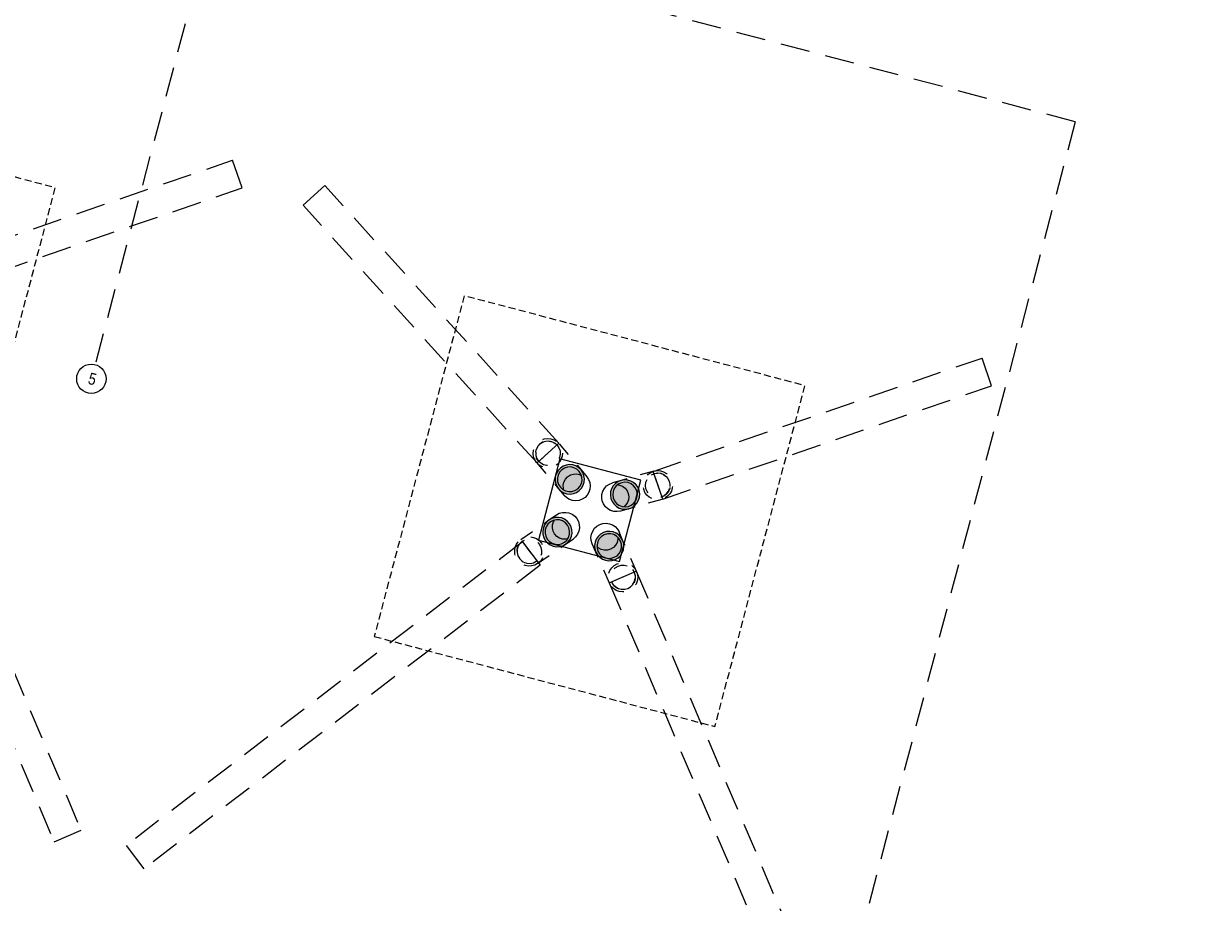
# Model space of a CAD drawing. Header units: millimetres. Extents: x -204291438 to 18864955, y -774833820 to 295284.
# Tile 29 of 87: x 76355 to 86441, y 1255 to 8732. Entities that reach past the tile are written whole.
import ezdxf
from ezdxf.enums import TextEntityAlignment as Align

# ---------------------------------------------------------------- set-up
doc = ezdxf.new("R2010")
doc.units = ezdxf.units.MM
doc.header["$MEASUREMENT"] = 0
for name, pattern in [('Przerywana', [240, 120, -120]), ('Przerywana długa', [390, 250, -140]), ('Przerywana gęsta', [90, 60, -30])]:
    doc.linetypes.add(name, pattern=pattern)
for name, color, linetype in [('213-A Wymiarowanie wewnętrzne', 7, 'Continuous'), ('410-K Osie', 7, 'Continuous'), ('822-IST-Brama zachodnia belki', 7, 'Continuous'), ('822-IST-Brama zachodnia stropy', 7, 'Continuous'), ('822-IST-Brama zachodnia słupy', 7, 'Continuous')]:
    doc.layers.add(name, color=color, linetype=linetype)
doc.styles.add('STYL_AUTOMATYCZNY_4', font='arial.ttf')
doc.styles.add('STYL_AUTOMATYCZNY_7', font='ARIALN.TTF')
doc.dimstyles.new('STYL_AUTOMATYCZNY__3', dxfattribs={"dimtxt": 64.999998, "dimasz": 47.5, "dimexe": 0.18, "dimexo": 0.0625, "dimgap": 0, "dimtad": 1, "dimdec": 1, "dimlfac": 0.1, "dimzin": 0, "dimdsep": 46, "dimtxsty": 'STYL_AUTOMATYCZNY_4', "dimblk": 'ARROWHEAD_11', "dimblk1": 'ARROWHEAD_11', "dimblk2": 'ARROWHEAD_11', "dimcen": 0.09, "dimclrd": 30, "dimclre": 30, "dimclrt": 30, "dimazin": 0, "dimtfac": 1, "dimtdec": 4, "dimtmove": 0, "dimatfit": 3, "dimfxl": 0, "dimtolj": 1, "dimtzin": 0, "dimarcsym": 0})

# ---------------------------------------------------------------- blocks, each defined once
blk = doc.blocks.new('Strop_63_3', base_point=(72958, 5201))
at = {"layer": '822-IST-Brama zachodnia stropy', "color": 254, "linetype": 'Przerywana gęsta', "lineweight": 0, "true_color": 0xcccccc, "flags": 128}
blk.add_lwpolyline([(72958, 5201), (75859, 4435), (76624, 7336), (73723, 8101)], close=True, dxfattribs=at)
blk = doc.blocks.new('Strop_64_3', base_point=(79339, 3517))
at = {"layer": '822-IST-Brama zachodnia stropy', "color": 254, "linetype": 'Przerywana gęsta', "lineweight": 0, "true_color": 0xcccccc, "flags": 128}
blk.add_lwpolyline([(79339, 3517), (82240, 2751), (83006, 5652), (80105, 6417)], close=True, dxfattribs=at)
blk = doc.blocks.new('Strop_71_3', base_point=(80738, 4337))
at = {"layer": '822-IST-Brama zachodnia stropy', "color": 254, "linetype": 'Continuous', "lineweight": 0, "true_color": 0xcccccc, "flags": 128}
blk.add_lwpolyline([(80738, 4337), (81429, 4155), (81611, 4846), (80920, 5028)], close=True, dxfattribs=at)
blk = doc.blocks.new('Słup_75_3', base_point=(81309, 4357))
at = {"layer": '822-IST-Brama zachodnia słupy', "linetype": 'Continuous', "lineweight": 0, "true_color": 0x666666}
h = blk.add_hatch(color=251, dxfattribs=at)
h.paths.add_polyline_path([(81454, 4337), (81440, 4361), (81421, 4382), (81398, 4397), (81372, 4408), (81344, 4412), (81316, 4410), (81290, 4401), (81265, 4387), (81245, 4368), (81229, 4345), (81219, 4319), (81215, 4291), (81217, 4263), (81226, 4236), (81240, 4212), (81259, 4192), (81282, 4176), (81308, 4166), (81336, 4162), (81364, 4164), (81390, 4172), (81415, 4186), (81435, 4205), (81451, 4229), (81461, 4255), (81465, 4282), (81463, 4310)])
h.paths.add_polyline_path([(81436, 4329), (81444, 4303), (81444, 4275), (81438, 4249), (81425, 4225), (81406, 4205), (81382, 4191), (81356, 4183), (81329, 4182), (81302, 4189), (81278, 4202), (81258, 4221), (81244, 4244), (81236, 4271), (81236, 4298), (81242, 4325), (81255, 4349), (81274, 4369), (81298, 4383), (81324, 4391), (81351, 4391), (81378, 4385), (81402, 4371), (81422, 4352)], flags=0)
blk.add_hatch(color=251, dxfattribs=at).paths.add_polyline_path([(81436, 4329), (81422, 4352), (81402, 4371), (81378, 4385), (81351, 4391), (81324, 4391), (81298, 4383), (81274, 4369), (81255, 4349), (81242, 4325), (81236, 4298), (81236, 4271), (81244, 4244), (81258, 4221), (81278, 4202), (81302, 4189), (81329, 4182), (81356, 4183), (81382, 4191), (81406, 4205), (81425, 4225), (81438, 4249), (81444, 4275), (81444, 4303)])
at = {"layer": '822-IST-Brama zachodnia słupy', "color": 254, "linetype": 'Continuous', "lineweight": 0, "true_color": 0xcccccc, "flags": 128}
for points in [[(81195, 4306), (81187, 4333), (81184, 4361), (81188, 4389), (81199, 4415), (81214, 4438), (81235, 4457), (81259, 4471), (81286, 4479), (81314, 4482), (81341, 4477), (81367, 4467), (81391, 4452), (81410, 4431), (81424, 4407)], [(81413, 4361), (81414, 4345), (81407, 4318), (81394, 4294), (81375, 4275), (81352, 4260), (81325, 4253), (81298, 4252), (81271, 4259), (81247, 4272), (81236, 4283)], [(81454, 4337), (81424, 4407)], [(81226, 4236), (81195, 4306)]]:
    blk.add_lwpolyline(points, dxfattribs=at)
for points in [[(81215, 4291), (81217, 4263), (81226, 4236), (81240, 4212), (81259, 4192), (81282, 4176), (81308, 4166), (81336, 4162), (81364, 4164), (81390, 4172), (81415, 4186), (81435, 4205), (81451, 4229), (81461, 4255), (81465, 4282), (81463, 4310), (81454, 4337), (81440, 4361), (81421, 4382), (81398, 4397), (81372, 4408), (81344, 4412), (81316, 4410), (81290, 4401), (81265, 4387), (81245, 4368), (81229, 4345), (81219, 4319)], [(81236, 4271), (81244, 4244), (81258, 4221), (81278, 4202), (81302, 4189), (81329, 4182), (81356, 4183), (81382, 4191), (81406, 4205), (81425, 4225), (81438, 4249), (81444, 4275), (81444, 4303), (81436, 4329), (81422, 4352), (81402, 4371), (81378, 4385), (81351, 4391), (81324, 4391), (81298, 4383), (81274, 4369), (81255, 4349), (81242, 4325), (81236, 4298)]]:
    blk.add_lwpolyline(points, close=True, dxfattribs=at)
at = {"layer": '822-IST-Brama zachodnia słupy', "color": 254, "linetype": 'Przerywana', "lineweight": 0, "true_color": 0xcccccc, "flags": 128}
for points in [[(81342, 3971), (81226, 4236)], [(81571, 4071), (81454, 4337)], [(81360, 3983), (81552, 4065)], [(81552, 4065), (81559, 4040)], [(81559, 4040), (81560, 4029), (81560, 4012)], [(81360, 3981), (81374, 3958)], [(81374, 3958), (81380, 3952), (81394, 3939)], [(81394, 3939), (81411, 3929), (81418, 3925)], [(81498, 3927), (81521, 3941), (81522, 3941)], [(81522, 3941), (81541, 3961)], [(81541, 3961), (81541, 3962), (81554, 3985)], [(81554, 3985), (81555, 3990), (81560, 4012)], [(81418, 3925), (81441, 3920), (81444, 3919)], [(81444, 3919), (81470, 3920), (81472, 3920)], [(81472, 3920), (81497, 3927), (81498, 3927)]]:
    blk.add_lwpolyline(points, dxfattribs=at)
for points in [[(81571, 4071), (81580, 4044), (81582, 4017), (81578, 3989), (81568, 3963), (81552, 3940), (81531, 3920), (81507, 3906), (81481, 3898), (81453, 3896), (81425, 3900), (81399, 3910), (81376, 3926), (81357, 3946), (81342, 3971), (81334, 3997), (81332, 4025), (81336, 4053), (81346, 4079), (81362, 4102), (81382, 4121), (81407, 4135), (81433, 4144), (81461, 4146), (81489, 4142), (81515, 4132), (81538, 4116), (81557, 4095)], [(81539, 4087), (81552, 4065), (81553, 4063), (81561, 4037), (81561, 4009), (81555, 3983), (81542, 3959), (81523, 3939), (81499, 3925), (81473, 3917), (81445, 3916), (81419, 3923), (81395, 3936), (81375, 3955), (81361, 3979), (81360, 3983), (81353, 4005), (81353, 4032), (81359, 4059), (81372, 4083), (81391, 4103), (81415, 4117), (81441, 4125), (81468, 4125), (81495, 4119), (81519, 4106)]]:
    blk.add_lwpolyline(points, close=True, dxfattribs=at)
blk = doc.blocks.new('Słup_76_3', base_point=(80961, 4448))
at = {"layer": '822-IST-Brama zachodnia słupy', "linetype": 'Continuous', "lineweight": 0, "true_color": 0x666666}
h = blk.add_hatch(color=251, dxfattribs=at)
h.paths.add_polyline_path([(80969, 4302), (80991, 4321), (81007, 4343), (81018, 4369), (81023, 4397), (81022, 4424), (81015, 4451), (81001, 4476), (80983, 4497), (80960, 4514), (80935, 4525), (80907, 4530), (80879, 4529), (80852, 4521), (80827, 4508), (80806, 4490), (80790, 4467), (80779, 4441), (80774, 4414), (80775, 4386), (80782, 4359), (80795, 4334), (80814, 4313), (80836, 4296), (80862, 4285), (80890, 4280), (80918, 4282), (80945, 4289)])
h.paths.add_polyline_path([(80958, 4319), (80934, 4306), (80907, 4300), (80879, 4302), (80853, 4310), (80830, 4325), (80812, 4345), (80799, 4370), (80794, 4397), (80795, 4424), (80804, 4450), (80818, 4473), (80839, 4491), (80863, 4504), (80890, 4510), (80917, 4508), (80943, 4500), (80967, 4485), (80985, 4465), (80997, 4440), (81003, 4414), (81002, 4386), (80993, 4360), (80978, 4337)], flags=0)
blk.add_hatch(color=251, dxfattribs=at).paths.add_polyline_path([(80958, 4319), (80978, 4337), (80993, 4360), (81002, 4386), (81003, 4414), (80997, 4440), (80985, 4465), (80967, 4485), (80943, 4500), (80917, 4508), (80890, 4510), (80863, 4504), (80839, 4491), (80818, 4473), (80804, 4450), (80795, 4424), (80794, 4397), (80799, 4370), (80812, 4345), (80830, 4325), (80853, 4310), (80879, 4302), (80907, 4300), (80934, 4306)])
at = {"layer": '822-IST-Brama zachodnia słupy', "color": 254, "linetype": 'Continuous', "lineweight": 0, "true_color": 0xcccccc, "flags": 128}
for points in [[(80827, 4508), (80890, 4551)], [(80890, 4551), (80915, 4565), (80942, 4572), (80970, 4573), (80997, 4568), (81023, 4557), (81046, 4541), (81064, 4520), (81077, 4495), (81085, 4468), (81086, 4440), (81081, 4412), (81070, 4387), (81053, 4364), (81032, 4346)], [(80985, 4347), (80970, 4344), (80942, 4345), (80916, 4354), (80893, 4368), (80875, 4389), (80862, 4413), (80857, 4440), (80858, 4467), (80866, 4493), (80875, 4506)], [(80969, 4302), (81032, 4346)]]:
    blk.add_lwpolyline(points, dxfattribs=at)
at = {"layer": '822-IST-Brama zachodnia słupy', "color": 254, "linetype": 'Przerywana', "lineweight": 0, "true_color": 0xcccccc, "flags": 128}
for points in [[(80588, 4343), (80827, 4508)], [(80557, 4254), (80556, 4232), (80557, 4230), (80562, 4206), (80563, 4204), (80575, 4182), (80576, 4181), (80594, 4162), (80595, 4161), (80617, 4147), (80621, 4146), (80643, 4139), (80655, 4138), (80671, 4138), (80699, 4144), (80707, 4148), (80721, 4156)], [(80563, 4278), (80557, 4260)], [(80557, 4254), (80557, 4260)], [(80563, 4278), (80565, 4285)], [(80601, 4322), (80600, 4322), (80574, 4298), (80566, 4287), (80565, 4285)], [(80601, 4322), (80725, 4159)], [(80730, 4137), (80969, 4302)]]:
    blk.add_lwpolyline(points, dxfattribs=at)
at = {"layer": '822-IST-Brama zachodnia słupy', "color": 254, "linetype": 'Continuous', "lineweight": 0, "true_color": 0xcccccc, "flags": 128}
for points in [[(80775, 4386), (80782, 4359), (80795, 4334), (80814, 4313), (80836, 4296), (80862, 4285), (80890, 4280), (80918, 4282), (80945, 4289), (80969, 4302), (80991, 4321), (81007, 4343), (81018, 4369), (81023, 4397), (81022, 4424), (81015, 4451), (81001, 4476), (80983, 4497), (80960, 4514), (80935, 4525), (80907, 4530), (80879, 4529), (80852, 4521), (80827, 4508), (80806, 4490), (80790, 4467), (80779, 4441), (80774, 4414)], [(80794, 4397), (80799, 4370), (80812, 4345), (80830, 4325), (80853, 4310), (80879, 4302), (80907, 4300), (80934, 4306), (80958, 4319), (80978, 4337), (80993, 4360), (81002, 4386), (81003, 4414), (80997, 4440), (80985, 4465), (80967, 4485), (80943, 4500), (80917, 4508), (80890, 4510), (80863, 4504), (80839, 4491), (80818, 4473), (80804, 4450), (80795, 4424)]]:
    blk.add_lwpolyline(points, close=True, dxfattribs=at)
at = {"layer": '822-IST-Brama zachodnia słupy', "color": 254, "linetype": 'Przerywana', "lineweight": 0, "true_color": 0xcccccc, "flags": 128}
for points in [[(80730, 4137), (80706, 4124), (80679, 4117), (80651, 4115), (80623, 4120), (80598, 4131), (80575, 4148), (80557, 4169), (80543, 4194), (80536, 4221), (80535, 4249), (80540, 4276), (80551, 4302), (80567, 4325), (80588, 4343), (80613, 4356), (80640, 4364), (80668, 4365), (80696, 4360), (80721, 4349), (80744, 4332), (80762, 4311), (80776, 4287), (80783, 4260), (80784, 4232), (80779, 4204), (80768, 4178), (80752, 4156)], [(80725, 4159), (80719, 4154), (80695, 4141), (80668, 4135), (80640, 4137), (80614, 4145), (80591, 4160), (80573, 4180), (80560, 4205), (80555, 4232), (80556, 4259), (80565, 4285), (80566, 4287), (80579, 4308), (80600, 4327), (80624, 4339), (80651, 4345), (80678, 4343), (80705, 4335), (80728, 4320), (80746, 4300), (80758, 4275), (80764, 4249), (80763, 4221), (80754, 4195), (80739, 4172)]]:
    blk.add_lwpolyline(points, close=True, dxfattribs=at)
blk = doc.blocks.new('Słup_77_3', base_point=(81053, 4797))
at = {"layer": '822-IST-Brama zachodnia słupy', "linetype": 'Continuous', "lineweight": 0, "true_color": 0x666666}
h = blk.add_hatch(color=251, dxfattribs=at)
h.paths.add_polyline_path([(80908, 4775), (80929, 4755), (80953, 4741), (80979, 4732), (81007, 4730), (81035, 4734), (81061, 4744), (81084, 4759), (81104, 4779), (81118, 4804), (81127, 4830), (81129, 4858), (81125, 4886), (81115, 4912), (81100, 4935), (81079, 4955), (81055, 4969), (81029, 4978), (81001, 4980), (80973, 4976), (80947, 4966), (80924, 4951), (80904, 4930), (80890, 4906), (80881, 4880), (80879, 4852), (80883, 4824), (80893, 4798)])
h.paths.add_polyline_path([(80924, 4787), (80909, 4811), (80901, 4837), (80899, 4864), (80905, 4891), (80918, 4915), (80936, 4935), (80960, 4950), (80986, 4958), (81013, 4960), (81040, 4954), (81064, 4941), (81084, 4922), (81099, 4899), (81107, 4873), (81109, 4846), (81103, 4819), (81090, 4795), (81072, 4774), (81048, 4760), (81022, 4752), (80995, 4750), (80968, 4756), (80944, 4769)], flags=0)
blk.add_hatch(color=251, dxfattribs=at).paths.add_polyline_path([(80924, 4787), (80944, 4769), (80968, 4756), (80995, 4750), (81022, 4752), (81048, 4760), (81072, 4774), (81090, 4795), (81103, 4819), (81109, 4846), (81107, 4873), (81099, 4899), (81084, 4922), (81064, 4941), (81040, 4954), (81013, 4960), (80986, 4958), (80960, 4950), (80936, 4935), (80918, 4915), (80905, 4891), (80899, 4864), (80901, 4837), (80909, 4811)])
at = {"layer": '822-IST-Brama zachodnia słupy', "color": 254, "linetype": 'Przerywana', "lineweight": 0, "true_color": 0xcccccc, "flags": 128}
for points in [[(80722, 4997), (80706, 5020), (80696, 5047), (80692, 5074), (80695, 5102), (80703, 5129), (80718, 5153), (80737, 5173), (80760, 5189), (80786, 5199), (80814, 5202), (80842, 5200), (80869, 5191), (80893, 5177), (80913, 5158), (80929, 5134), (80938, 5108), (80942, 5080), (80940, 5053), (80931, 5026), (80917, 5002), (80898, 4982), (80874, 4966), (80848, 4956), (80820, 4952), (80793, 4955), (80766, 4963), (80742, 4978)], [(80898, 5145), (80912, 5122), (80921, 5096), (80922, 5068), (80916, 5041), (80903, 5017), (80885, 4997), (80862, 4982), (80836, 4974), (80808, 4973), (80781, 4979), (80757, 4991), (80740, 5007), (80737, 5010), (80722, 5033), (80714, 5059), (80713, 5087), (80719, 5113), (80731, 5138), (80750, 5158), (80773, 5173), (80799, 5181), (80826, 5182), (80853, 5176), (80877, 5163), (80895, 5148)]]:
    blk.add_lwpolyline(points, close=True, dxfattribs=at)
for points in [[(80714, 5085), (80719, 5105), (80720, 5111), (80731, 5131), (80733, 5136), (80749, 5153), (80751, 5156), (80772, 5169), (80775, 5171), (80799, 5178), (80801, 5179), (80828, 5180)], [(80740, 5007), (80895, 5148)], [(80828, 5180), (80830, 5180), (80855, 5174)], [(80855, 5174), (80868, 5167), (80879, 5161)], [(80894, 5147), (80879, 5161)], [(80913, 5158), (81100, 4935)], [(80714, 5085), (80715, 5074), (80715, 5057)], [(80715, 5057), (80722, 5037), (80724, 5031)], [(80722, 4997), (80908, 4775)], [(80724, 5031), (80738, 5009)]]:
    blk.add_lwpolyline(points, dxfattribs=at)
at = {"layer": '822-IST-Brama zachodnia słupy', "color": 254, "linetype": 'Continuous', "lineweight": 0, "true_color": 0xcccccc, "flags": 128}
for points in [[(80883, 4824), (80893, 4798), (80908, 4775), (80929, 4755), (80953, 4741), (80979, 4732), (81007, 4730), (81035, 4734), (81061, 4744), (81084, 4759), (81104, 4779), (81118, 4804), (81127, 4830), (81129, 4858), (81125, 4886), (81115, 4912), (81100, 4935), (81079, 4955), (81055, 4969), (81029, 4978), (81001, 4980), (80973, 4976), (80947, 4966), (80924, 4951), (80904, 4930), (80890, 4906), (80881, 4880), (80879, 4852)], [(80901, 4837), (80909, 4811), (80924, 4787), (80944, 4769), (80968, 4756), (80995, 4750), (81022, 4752), (81048, 4760), (81072, 4774), (81090, 4795), (81103, 4819), (81109, 4846), (81107, 4873), (81099, 4899), (81084, 4922), (81064, 4941), (81040, 4954), (81013, 4960), (80986, 4958), (80960, 4950), (80936, 4935), (80918, 4915), (80905, 4891), (80899, 4864)]]:
    blk.add_lwpolyline(points, close=True, dxfattribs=at)
for points in [[(80954, 4763), (80950, 4778), (80948, 4806), (80954, 4832), (80967, 4857), (80986, 4877), (81009, 4892), (81035, 4900), (81062, 4901), (81089, 4895), (81103, 4888)], [(81149, 4877), (81164, 4854), (81174, 4827), (81178, 4800), (81176, 4772), (81167, 4745), (81153, 4721), (81134, 4701), (81110, 4685), (81084, 4675), (81056, 4672), (81028, 4674), (81002, 4683), (80978, 4697), (80957, 4716)], [(81100, 4935), (81149, 4877)], [(80908, 4775), (80957, 4716)]]:
    blk.add_lwpolyline(points, dxfattribs=at)
blk = doc.blocks.new('Słup_78_3', base_point=(81401, 4705))
at = {"layer": '822-IST-Brama zachodnia słupy', "linetype": 'Continuous', "lineweight": 0, "true_color": 0x666666}
h = blk.add_hatch(color=251, dxfattribs=at)
h.paths.add_polyline_path([(81441, 4846), (81415, 4835), (81392, 4819), (81373, 4798), (81359, 4774), (81351, 4747), (81350, 4719), (81354, 4691), (81365, 4666), (81381, 4643), (81402, 4624), (81426, 4610), (81453, 4602), (81481, 4600), (81508, 4605), (81534, 4615), (81557, 4632), (81576, 4652), (81590, 4677), (81598, 4704), (81600, 4731), (81595, 4759), (81585, 4785), (81568, 4808), (81548, 4827), (81523, 4840), (81496, 4848), (81469, 4850)])
h.paths.add_polyline_path([(81446, 4826), (81473, 4830), (81501, 4827), (81526, 4817), (81548, 4800), (81565, 4779), (81576, 4754), (81580, 4727), (81576, 4699), (81566, 4674), (81550, 4652), (81528, 4635), (81503, 4624), (81476, 4620), (81449, 4624), (81423, 4634), (81401, 4650), (81384, 4672), (81373, 4697), (81370, 4724), (81373, 4751), (81383, 4777), (81399, 4799), (81421, 4816)], flags=0)
blk.add_hatch(color=251, dxfattribs=at).paths.add_polyline_path([(81446, 4826), (81421, 4816), (81399, 4799), (81383, 4777), (81373, 4751), (81370, 4724), (81373, 4697), (81384, 4672), (81401, 4650), (81423, 4634), (81449, 4624), (81476, 4620), (81503, 4624), (81528, 4635), (81550, 4652), (81566, 4674), (81576, 4699), (81580, 4727), (81576, 4754), (81565, 4779), (81548, 4800), (81526, 4817), (81501, 4827), (81473, 4830)])
at = {"layer": '822-IST-Brama zachodnia słupy', "color": 254, "linetype": 'Continuous', "lineweight": 0, "true_color": 0xcccccc, "flags": 128}
for points in [[(81350, 4719), (81354, 4691), (81365, 4666), (81381, 4643), (81402, 4624), (81426, 4610), (81453, 4602), (81481, 4600), (81508, 4605), (81534, 4615), (81557, 4632), (81576, 4652), (81590, 4677), (81598, 4704), (81600, 4731), (81595, 4759), (81585, 4785), (81568, 4808), (81548, 4827), (81523, 4840), (81496, 4848), (81469, 4850), (81441, 4846), (81415, 4835), (81392, 4819), (81373, 4798), (81359, 4774), (81351, 4747)], [(81370, 4724), (81373, 4697), (81384, 4672), (81401, 4650), (81423, 4634), (81449, 4624), (81476, 4620), (81503, 4624), (81528, 4635), (81550, 4652), (81566, 4674), (81576, 4699), (81580, 4727), (81576, 4754), (81565, 4779), (81548, 4800), (81526, 4817), (81501, 4827), (81473, 4830), (81446, 4826), (81421, 4816), (81399, 4799), (81383, 4777), (81373, 4751)]]:
    blk.add_lwpolyline(points, close=True, dxfattribs=at)
for points in [[(81441, 4846), (81367, 4825)], [(81435, 4584), (81407, 4580), (81379, 4582), (81352, 4589), (81328, 4603), (81307, 4622), (81291, 4645), (81281, 4671), (81276, 4698), (81278, 4726), (81286, 4753), (81300, 4778), (81318, 4798), (81341, 4814), (81367, 4825)], [(81412, 4808), (81427, 4806), (81453, 4796), (81475, 4780), (81492, 4758), (81502, 4733), (81506, 4706), (81503, 4679), (81493, 4653), (81476, 4631), (81464, 4622)], [(81508, 4605), (81435, 4584)]]:
    blk.add_lwpolyline(points, dxfattribs=at)
at = {"layer": '822-IST-Brama zachodnia słupy', "color": 254, "linetype": 'Przerywana', "lineweight": 0, "true_color": 0xcccccc, "flags": 128}
for points in [[(81720, 4924), (81441, 4846)], [(81720, 4902), (81788, 4705)], [(81724, 4904), (81750, 4908)], [(81778, 4905), (81755, 4907), (81750, 4908)], [(81803, 4895), (81792, 4899), (81778, 4905)], [(81803, 4895), (81818, 4883), (81825, 4878), (81838, 4862), (81842, 4857), (81850, 4837), (81853, 4831), (81856, 4809), (81857, 4804), (81854, 4781), (81854, 4777)], [(81827, 4730), (81843, 4752)], [(81843, 4752), (81844, 4752), (81854, 4777)], [(81788, 4683), (81508, 4605)], [(81788, 4706), (81805, 4713)], [(81805, 4713), (81817, 4722), (81827, 4730)]]:
    blk.add_lwpolyline(points, dxfattribs=at)
for points in [[(81720, 4924), (81748, 4929), (81776, 4927), (81803, 4919), (81827, 4905), (81848, 4886), (81864, 4864), (81875, 4838), (81879, 4810), (81877, 4782), (81869, 4755), (81856, 4731), (81837, 4710), (81814, 4694), (81788, 4683), (81760, 4679), (81732, 4681), (81706, 4689), (81681, 4702), (81660, 4721), (81644, 4744), (81634, 4770), (81629, 4798), (81631, 4826), (81639, 4852), (81653, 4877), (81672, 4898), (81694, 4914)], [(81701, 4894), (81720, 4902), (81726, 4905), (81753, 4909), (81780, 4906), (81806, 4895), (81828, 4879), (81845, 4857), (81855, 4832), (81859, 4805), (81856, 4778), (81846, 4752), (81829, 4730), (81808, 4713), (81788, 4705), (81783, 4703), (81755, 4699), (81728, 4702), (81703, 4712), (81681, 4729), (81664, 4750), (81653, 4775), (81649, 4803), (81652, 4830), (81663, 4855), (81679, 4877)]]:
    blk.add_lwpolyline(points, close=True, dxfattribs=at)
blk = doc.blocks.new('Belka_25_3', base_point=(75074, 5708))
at = {"layer": '822-IST-Brama zachodnia belki', "color": 254, "linetype": 'Przerywana długa', "lineweight": 0, "true_color": 0xcccccc}
for p, q in [((74959, 5659), (75189, 5757)), ((75189, 5757), (76844, 1868)), ((74959, 5659), (76614, 1770)), ((76614, 1770), (76844, 1868))]:
    blk.add_line(p, q, dxfattribs=at)
blk = doc.blocks.new('Belka_26_3', base_point=(75373, 6488))
at = {"layer": '822-IST-Brama zachodnia belki', "color": 254, "linetype": 'Przerywana długa', "lineweight": 0, "true_color": 0xcccccc}
for p, q in [((75332, 6606), (78133, 7571)), ((78215, 7335), (78133, 7571)), ((75413, 6370), (78215, 7335)), ((75413, 6370), (75332, 6606))]:
    blk.add_line(p, q, dxfattribs=at)
blk = doc.blocks.new('Belka_28_3', base_point=(80676, 4223))
at = {"layer": '822-IST-Brama zachodnia belki', "color": 254, "linetype": 'Przerywana długa', "lineweight": 0, "true_color": 0xcccccc}
for p, q in [((80600, 4322), (77226, 1739)), ((80600, 4322), (80752, 4124)), ((80752, 4124), (77378, 1540)), ((77226, 1739), (77378, 1540))]:
    blk.add_line(p, q, dxfattribs=at)
blk = doc.blocks.new('Belka_29_3', base_point=(81456, 4024))
at = {"layer": '822-IST-Brama zachodnia belki', "color": 254, "linetype": 'Przerywana długa', "lineweight": 0, "true_color": 0xcccccc}
for p, q in [((81341, 3975), (81571, 4073)), ((81571, 4073), (83225, 184)), ((81341, 3975), (82995, 86)), ((82995, 86), (83225, 184))]:
    blk.add_line(p, q, dxfattribs=at)
blk = doc.blocks.new('Belka_30_3', base_point=(81754, 4804))
at = {"layer": '822-IST-Brama zachodnia belki', "color": 254, "linetype": 'Przerywana długa', "lineweight": 0, "true_color": 0xcccccc}
for p, q in [((81713, 4922), (84515, 5887)), ((84596, 5651), (84515, 5887)), ((81795, 4686), (84596, 5651)), ((81795, 4686), (81713, 4922))]:
    blk.add_line(p, q, dxfattribs=at)
blk = doc.blocks.new('Belka_31_3', base_point=(80817, 5077))
at = {"layer": '822-IST-Brama zachodnia belki', "color": 254, "linetype": 'Przerywana długa', "lineweight": 0, "true_color": 0xcccccc}
for p, q in [((78918, 7354), (78733, 7186)), ((80910, 5161), (78918, 7354)), ((80725, 4993), (78733, 7186)), ((80910, 5161), (80725, 4993))]:
    blk.add_line(p, q, dxfattribs=at)
blk = doc.blocks.new('Belka_729_3', base_point=(81157, -7835))
at = {"layer": '822-IST-Brama zachodnia belki', "color": 254, "linetype": 'Przerywana długa', "lineweight": 0, "true_color": 0xcccccc}
for q in [(72944, 11159), (81157, -7837)]:
    blk.add_line((85308, 7897), q, dxfattribs=at)
blk = doc.blocks.new('*D5624')
at = {"layer": '213-A Wymiarowanie wewnętrzne', "linetype": 'Continuous', "lineweight": 200}
for points in [[(128856, 16963), (128857, 16958), (128860, 16954), (128864, 16952), (128869, 16951), (128874, 16952), (128878, 16954), (128880, 16958), (128881, 16963), (128880, 16968), (128878, 16972), (128874, 16975), (128869, 16976), (128864, 16975), (128860, 16972), (128857, 16968)], [(124889, 1928), (124890, 1923), (124893, 1919), (124897, 1916), (124901, 1915), (124906, 1916), (124910, 1919), (124913, 1923), (124914, 1928), (124913, 1933), (124910, 1937), (124906, 1939), (124901, 1940), (124897, 1939), (124893, 1937), (124890, 1933)]]:
    blk.add_hatch(color=30, dxfattribs=at).paths.add_polyline_path(points)
at = {"layer": '213-A Wymiarowanie wewnętrzne', "color": 30, "linetype": 'Continuous', "lineweight": 0}
for p, q in [((128866, 16951), (124905, 1940)), ((128824, 16975), (128857, 16966)), ((128881, 16960), (128914, 16951)), ((124856, 1940), (124889, 1931)), ((124914, 1925), (124947, 1916)), ((124898, 1916), (124895, 1904))]:
    blk.add_line(p, q, dxfattribs=at)
for centre in [(128869, 16963), (124901, 1928)]:
    blk.add_circle(centre, 12.5, dxfattribs=at)
at = {"layer": '213-A Wymiarowanie wewnętrzne', "color": 30, "lineweight": 200, "insert": (126844, 9341), "char_height": 65, "attachment_point": 7, "rotation": 75.218, "style": 'STYL_AUTOMATYCZNY_4'}
blk.add_mtext('\\A1;{\\pql;\\fArial|b0|i0|c238|p0;\\W1.000000;1\xa0555}', dxfattribs=at)
blk = doc.blocks.new('ARROWHEAD_11')
at = {"color": 0, "linetype": 'Continuous', "lineweight": 0}
blk.add_line((0, 0), (-1, 0), dxfattribs=at)
at = {"color": 0, "linetype": 'Continuous', "lineweight": 0, "const_width": 0.25, "flags": 128}
blk.add_lwpolyline([(-0.125, 0, 1), (0.125, 0, 1)], format="xyb", close=True, dxfattribs=at)
blk = doc.blocks.new('*D5629')
at = {"layer": '213-A Wymiarowanie wewnętrzne', "linetype": 'Continuous', "lineweight": 200}
for points in [[(146339, 12350), (146340, 12345), (146343, 12341), (146347, 12338), (146352, 12337), (146356, 12338), (146360, 12341), (146363, 12345), (146364, 12350), (146363, 12355), (146360, 12359), (146356, 12362), (146352, 12362), (146347, 12362), (146343, 12359), (146340, 12355)], [(142372, -2685), (142373, -2690), (142375, -2694), (142379, -2697), (142384, -2698), (142389, -2697), (142393, -2694), (142396, -2690), (142397, -2685), (142396, -2681), (142393, -2677), (142389, -2674), (142384, -2673), (142379, -2674), (142375, -2677), (142373, -2681)]]:
    blk.add_hatch(color=30, dxfattribs=at).paths.add_polyline_path(points)
at = {"layer": '213-A Wymiarowanie wewnętrzne', "color": 30, "linetype": 'Continuous', "lineweight": 0}
for p, q in [((146348, 12338), (142387, -2673)), ((146306, 12362), (146339, 12353)), ((142339, -2673), (142372, -2682)), ((142381, -2697), (142378, -2710)), ((142396, -2689), (142429, -2697))]:
    blk.add_line(p, q, dxfattribs=at)
blk.add_circle((142384, -2685), 12.5, dxfattribs=at)
at = {"layer": '213-A Wymiarowanie wewnętrzne', "color": 30, "lineweight": 200, "insert": (144327, 4728), "char_height": 65, "attachment_point": 7, "rotation": 75.218, "style": 'STYL_AUTOMATYCZNY_4'}
blk.add_mtext('\\A1;{\\pql;\\fArial|b0|i0|c238|p0;\\W1.000000;1\xa0555}', dxfattribs=at)
blk = doc.blocks.new('*D6364')
at = {"layer": '213-A Wymiarowanie wewnętrzne', "linetype": 'Continuous', "lineweight": 200}
for points in [[(128856, 16963), (128857, 16958), (128860, 16954), (128864, 16952), (128869, 16951), (128874, 16952), (128878, 16954), (128880, 16958), (128881, 16963), (128880, 16968), (128878, 16972), (128874, 16975), (128869, 16976), (128864, 16975), (128860, 16972), (128857, 16968)], [(124889, 1928), (124890, 1923), (124893, 1919), (124897, 1916), (124901, 1915), (124906, 1916), (124910, 1919), (124913, 1923), (124914, 1928), (124913, 1933), (124910, 1937), (124906, 1939), (124901, 1940), (124897, 1939), (124893, 1937), (124890, 1933)]]:
    blk.add_hatch(color=30, dxfattribs=at).paths.add_polyline_path(points)
at = {"layer": '213-A Wymiarowanie wewnętrzne', "color": 30, "linetype": 'Continuous', "lineweight": 0}
for p, q in [((128866, 16951), (124905, 1940)), ((128824, 16975), (128857, 16966)), ((128881, 16960), (128914, 16951)), ((124856, 1940), (124889, 1931)), ((124914, 1925), (124947, 1916)), ((124898, 1916), (124895, 1904))]:
    blk.add_line(p, q, dxfattribs=at)
for centre in [(128869, 16963), (124901, 1928)]:
    blk.add_circle(centre, 12.5, dxfattribs=at)
at = {"layer": '213-A Wymiarowanie wewnętrzne', "color": 30, "lineweight": 200, "insert": (126844, 9341), "char_height": 65, "attachment_point": 7, "rotation": 75.218, "style": 'STYL_AUTOMATYCZNY_4'}
blk.add_mtext('\\A1;{\\pql;\\fArial|b0|i0|c238|p0;\\W1.000000;1\xa0555}', dxfattribs=at)
blk = doc.blocks.new('*D6369')
at = {"layer": '213-A Wymiarowanie wewnętrzne', "linetype": 'Continuous', "lineweight": 200}
for points in [[(146339, 12350), (146340, 12345), (146343, 12341), (146347, 12338), (146352, 12337), (146356, 12338), (146360, 12341), (146363, 12345), (146364, 12350), (146363, 12355), (146360, 12359), (146356, 12362), (146352, 12362), (146347, 12362), (146343, 12359), (146340, 12355)], [(142372, -2685), (142373, -2690), (142375, -2694), (142379, -2697), (142384, -2698), (142389, -2697), (142393, -2694), (142396, -2690), (142397, -2685), (142396, -2681), (142393, -2677), (142389, -2674), (142384, -2673), (142379, -2674), (142375, -2677), (142373, -2681)]]:
    blk.add_hatch(color=30, dxfattribs=at).paths.add_polyline_path(points)
at = {"layer": '213-A Wymiarowanie wewnętrzne', "color": 30, "linetype": 'Continuous', "lineweight": 0}
for p, q in [((146348, 12338), (142387, -2673)), ((146306, 12362), (146339, 12353)), ((142339, -2673), (142372, -2682)), ((142381, -2697), (142378, -2710)), ((142396, -2689), (142429, -2697))]:
    blk.add_line(p, q, dxfattribs=at)
blk.add_circle((142384, -2685), 12.5, dxfattribs=at)
at = {"layer": '213-A Wymiarowanie wewnętrzne', "color": 30, "lineweight": 200, "insert": (144327, 4728), "char_height": 65, "attachment_point": 7, "rotation": 75.218, "style": 'STYL_AUTOMATYCZNY_4'}
blk.add_mtext('\\A1;{\\pql;\\fArial|b0|i0|c238|p0;\\W1.000000;1\xa0555}', dxfattribs=at)
blk = doc.blocks.new('Standardowy znacznik osi[740]_3', base_point=(99519, 91309))
at = {"layer": '410-K Osie', "color": 5, "linetype": 'Przerywana długa', "lineweight": 0}
blk.add_line((77729, 8732), (76963, 5831), dxfattribs=at)
at = {"layer": '410-K Osie', "color": 5, "linetype": 'Continuous', "lineweight": 0}
blk.add_circle((76931, 5710), 125, dxfattribs=at)
at = {"layer": '410-K Osie', "color": 7, "lineweight": 0, "style": 'STYL_AUTOMATYCZNY_7'}
for tag, p in [('AC_MarkerText_1_0', (99572, 91477)), ('AC_MarkerText_1_1', (76952, 5757))]:
    blk.add_attdef(tag, text='', height=100, rotation=345.218, dxfattribs=at).set_placement(p, align=Align.TOP_CENTER)

msp = doc.modelspace()

# ---------------------------------------------------------------- block references
at = {"layer": '410-K Osie', "color": 5, "linetype": 'Continuous', "lineweight": 0}
ref = msp.add_blockref('Standardowy znacznik osi[740]_3', (99518.69, 91308.87), dxfattribs=at)
ref.add_attrib('AC_MarkerText_1_1', '5', dxfattribs={"color": 7, "lineweight": 0, "height": 100, "rotation": 345.218034, "style": 'STYL_AUTOMATYCZNY_7'}).set_placement((76952.32, 5757.26), align=Align.TOP_CENTER)
at = {"layer": '822-IST-Brama zachodnia belki', "color": 254, "lineweight": 0, "true_color": 0xcccccc}
for name, p in [('Belka_729_3', (81157.09, -7834.6)), ('Belka_26_3', (75372.65, 6487.7)), ('Belka_31_3', (80817.3, 5077.37)), ('Belka_30_3', (81754.22, 4803.77)), ('Belka_25_3', (75074.03, 5707.81)), ('Belka_28_3', (80676.46, 4222.98)), ('Belka_29_3', (81455.6, 4023.87))]:
    msp.add_blockref(name, p, dxfattribs=at)
at = {"layer": '822-IST-Brama zachodnia stropy', "color": 254, "linetype": 'Przerywana gęsta', "lineweight": 0, "true_color": 0xcccccc}
for name, p in [('Strop_63_3', (72957.85, 5200.59)), ('Strop_64_3', (79339.41, 3516.65))]:
    msp.add_blockref(name, p, dxfattribs=at)
at = {"layer": '822-IST-Brama zachodnia stropy', "color": 254, "linetype": 'Continuous', "lineweight": 0, "true_color": 0xcccccc}
msp.add_blockref('Strop_71_3', (80737.51, 4337.02), dxfattribs=at)
at = {"layer": '822-IST-Brama zachodnia słupy', "color": 254, "lineweight": 0, "true_color": 0xcccccc}
for name, p in [('Słup_77_3', (81053.08, 4796.52)), ('Słup_78_3', (81401.16, 4704.67)), ('Słup_76_3', (80961.22, 4448.44)), ('Słup_75_3', (81309.31, 4356.59))]:
    msp.add_blockref(name, p, dxfattribs=at)

# ---------------------------------------------------------------- dimensions: what is measured, and where the dimension line sits
at = {"layer": '213-A Wymiarowanie wewnętrzne', "color": 30, "linetype": 'Continuous', "lineweight": 200}
for base, picture, middle in [((124901.47, 1927.84), '*D5624', (126841.19, 9457.09)), ((142384.1, -2685.39), '*D5629', (144323.82, 4843.87)), ((124901.47, 1927.84), '*D6364', (126841.19, 9457.09)), ((142384.1, -2685.39), '*D6369', (144323.82, 4843.87))]:
    dim = msp.add_linear_dim(base=base, p1=(51809.1, 37297.33), p2=(47938.32, 22236.47), angle=255.218034, dimstyle='STYL_AUTOMATYCZNY__3', dxfattribs=at)
    dim.commit()
    dim.dimension.update_dxf_attribs({"geometry": picture, "text_midpoint": middle, "dimtype": 160, "text_rotation": 75.218034})

doc.saveas('drawing.dxf')
